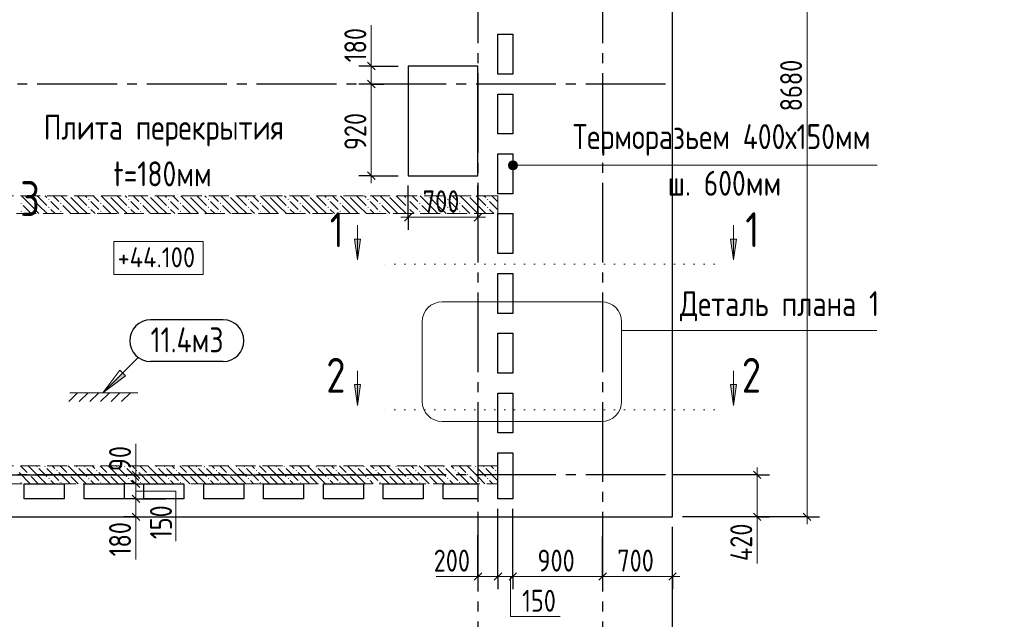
# Model space of a CAD drawing. Header units: millimetres. Extents: x 0 to 34506, y 0 to 42000.
# Tile 10 of 17: x 6454 to 16329, y 30621 to 36635. Entities that reach past the tile are written whole.
import ezdxf

# ---------------------------------------------------------------- set-up
doc = ezdxf.new("R2010")
doc.units = ezdxf.units.MM
for name, pattern in [('______2', [270, 200, -70]), ('______5', [1100, 800, -100, 100, -100]), ('______9', [100, 0, -100])]:
    doc.linetypes.add(name, pattern=pattern)
for name, color, linetype, lineweight in [('Standard', 7, 'Continuous', 25), ('Высотные отметки', 7, 'Continuous', 25), ('ЖБ Перекрытие верхний уровень', 7, 'Continuous', 35), ('ЖБ Стена верхний уровень', 7, 'Continuous', 35), ('Оси', 40, '______5', 18), ('Примечания', 7, 'Continuous', 25), ('Размерная выноска', 7, 'Continuous', 13), ('Узлы символ', 7, 'Continuous', 25)]:
    doc.layers.add(name, color=color, linetype=linetype, lineweight=lineweight)
doc.styles.add('GOST 2.304-81', font='txt')

msp = doc.modelspace()

# ---------------------------------------------------------------- hatches: boundary and pattern name
at = {"layer": 'ЖБ Стена верхний уровень', "linetype": 'Continuous', "lineweight": 18, "transparency": 33554687}
for points in [[(6550.8, 34870), (6547.5, 34866.6), (6544.1, 34870)], [(6950.8, 34870), (6947.5, 34866.6), (6944.1, 34870)], [(7350.8, 34870), (7347.5, 34866.6), (7344.1, 34870)], [(7750.8, 34870), (7747.5, 34866.6), (7744.1, 34870)], [(8150.8, 34870), (8147.5, 34866.6), (8144.1, 34870)], [(8550.8, 34870), (8547.5, 34866.6), (8544.1, 34870)], [(8950.8, 34870), (8947.5, 34866.6), (8944.1, 34870)], [(9350.8, 34870), (9347.5, 34866.6), (9344.1, 34870)], [(9750.8, 34870), (9747.5, 34866.6), (9744.1, 34870)], [(10150.8, 34870), (10147.5, 34866.6), (10144.1, 34870)], [(10550.8, 34870), (10547.5, 34866.6), (10544.1, 34870)], [(10950.8, 34870), (10947.5, 34866.6), (10944.1, 34870)], [(6461, 34793.1), (6467.5, 34799.6), (6474, 34793.1), (6467.5, 34786.6)], [(6741, 34833.1), (6747.5, 34839.6), (6754, 34833.1), (6747.5, 34826.6)], [(6861, 34793.1), (6867.5, 34799.6), (6874, 34793.1), (6867.5, 34786.6)], [(7141, 34833.1), (7147.5, 34839.6), (7154, 34833.1), (7147.5, 34826.6)], [(7261, 34793.1), (7267.5, 34799.6), (7274, 34793.1), (7267.5, 34786.6)], [(7541, 34833.1), (7547.5, 34839.6), (7554, 34833.1), (7547.5, 34826.6)], [(7661, 34793.1), (7667.5, 34799.6), (7674, 34793.1), (7667.5, 34786.6)], [(7941, 34833.1), (7947.5, 34839.6), (7954, 34833.1), (7947.5, 34826.6)], [(8061, 34793.1), (8067.5, 34799.6), (8074, 34793.1), (8067.5, 34786.6)], [(8341, 34833.1), (8347.5, 34839.6), (8354, 34833.1), (8347.5, 34826.6)], [(8461, 34793.1), (8467.5, 34799.6), (8474, 34793.1), (8467.5, 34786.6)], [(8741, 34833.1), (8747.5, 34839.6), (8754, 34833.1), (8747.5, 34826.6)], [(8861, 34793.1), (8867.5, 34799.6), (8874, 34793.1), (8867.5, 34786.6)], [(9141, 34833.1), (9147.5, 34839.6), (9154, 34833.1), (9147.5, 34826.6)], [(9261, 34793.1), (9267.5, 34799.6), (9274, 34793.1), (9267.5, 34786.6)], [(9541, 34833.1), (9547.5, 34839.6), (9554, 34833.1), (9547.5, 34826.6)], [(9661, 34793.1), (9667.5, 34799.6), (9674, 34793.1), (9667.5, 34786.6)], [(9941, 34833.1), (9947.5, 34839.6), (9954, 34833.1), (9947.5, 34826.6)], [(10061, 34793.1), (10067.5, 34799.6), (10074, 34793.1), (10067.5, 34786.6)], [(10341, 34833.1), (10347.5, 34839.6), (10354, 34833.1), (10347.5, 34826.6)], [(10461, 34793.1), (10467.5, 34799.6), (10474, 34793.1), (10467.5, 34786.6)], [(10741, 34833.1), (10747.5, 34839.6), (10754, 34833.1), (10747.5, 34826.6)], [(10861, 34793.1), (10867.5, 34799.6), (10874, 34793.1), (10867.5, 34786.6)], [(11141, 34833.1), (11147.5, 34839.6), (11154, 34833.1), (11147.5, 34826.6)], [(6461, 34713.1), (6467.5, 34719.6), (6474, 34713.1), (6467.5, 34706.6)], [(6741, 34753.1), (6747.5, 34759.6), (6754, 34753.1), (6747.5, 34746.6)], [(6861, 34713.1), (6867.5, 34719.6), (6874, 34713.1), (6867.5, 34706.6)], [(7141, 34753.1), (7147.5, 34759.6), (7154, 34753.1), (7147.5, 34746.6)], [(7261, 34713.1), (7267.5, 34719.6), (7274, 34713.1), (7267.5, 34706.6)], [(7541, 34753.1), (7547.5, 34759.6), (7554, 34753.1), (7547.5, 34746.6)], [(7661, 34713.1), (7667.5, 34719.6), (7674, 34713.1), (7667.5, 34706.6)], [(7941, 34753.1), (7947.5, 34759.6), (7954, 34753.1), (7947.5, 34746.6)], [(8061, 34713.1), (8067.5, 34719.6), (8074, 34713.1), (8067.5, 34706.6)], [(8341, 34753.1), (8347.5, 34759.6), (8354, 34753.1), (8347.5, 34746.6)], [(8461, 34713.1), (8467.5, 34719.6), (8474, 34713.1), (8467.5, 34706.6)], [(8741, 34753.1), (8747.5, 34759.6), (8754, 34753.1), (8747.5, 34746.6)], [(8861, 34713.1), (8867.5, 34719.6), (8874, 34713.1), (8867.5, 34706.6)], [(9141, 34753.1), (9147.5, 34759.6), (9154, 34753.1), (9147.5, 34746.6)], [(9261, 34713.1), (9267.5, 34719.6), (9274, 34713.1), (9267.5, 34706.6)], [(9541, 34753.1), (9547.5, 34759.6), (9554, 34753.1), (9547.5, 34746.6)], [(9661, 34713.1), (9667.5, 34719.6), (9674, 34713.1), (9667.5, 34706.6)], [(9941, 34753.1), (9947.5, 34759.6), (9954, 34753.1), (9947.5, 34746.6)], [(10061, 34713.1), (10067.5, 34719.6), (10074, 34713.1), (10067.5, 34706.6)], [(10341, 34753.1), (10347.5, 34759.6), (10354, 34753.1), (10347.5, 34746.6)], [(10461, 34713.1), (10467.5, 34719.6), (10474, 34713.1), (10467.5, 34706.6)], [(10741, 34753.1), (10747.5, 34759.6), (10754, 34753.1), (10747.5, 34746.6)], [(10861, 34713.1), (10867.5, 34719.6), (10874, 34713.1), (10867.5, 34706.6)], [(11141, 34753.1), (11147.5, 34759.6), (11154, 34753.1), (11147.5, 34746.6)], [(6621, 32153.1), (6627.5, 32159.6), (6634, 32153.1), (6627.5, 32146.6)], [(6701, 32153.1), (6707.5, 32159.6), (6714, 32153.1), (6707.5, 32146.6)], [(6821, 32113.1), (6827.5, 32119.6), (6834, 32113.1), (6827.5, 32106.6)], [(7021, 32153.1), (7027.5, 32159.6), (7034, 32153.1), (7027.5, 32146.6)], [(7101, 32153.1), (7107.5, 32159.6), (7114, 32153.1), (7107.5, 32146.6)], [(7221, 32113.1), (7227.5, 32119.6), (7234, 32113.1), (7227.5, 32106.6)], [(7421, 32153.1), (7427.5, 32159.6), (7434, 32153.1), (7427.5, 32146.6)], [(7501, 32153.1), (7507.5, 32159.6), (7514, 32153.1), (7507.5, 32146.6)], [(7621, 32113.1), (7627.5, 32119.6), (7634, 32113.1), (7627.5, 32106.6)], [(7821, 32153.1), (7827.5, 32159.6), (7834, 32153.1), (7827.5, 32146.6)], [(7901, 32153.1), (7907.5, 32159.6), (7914, 32153.1), (7907.5, 32146.6)], [(8021, 32113.1), (8027.5, 32119.6), (8034, 32113.1), (8027.5, 32106.6)], [(8221, 32153.1), (8227.5, 32159.6), (8234, 32153.1), (8227.5, 32146.6)], [(8301, 32153.1), (8307.5, 32159.6), (8314, 32153.1), (8307.5, 32146.6)], [(8421, 32113.1), (8427.5, 32119.6), (8434, 32113.1), (8427.5, 32106.6)], [(8621, 32153.1), (8627.5, 32159.6), (8634, 32153.1), (8627.5, 32146.6)], [(8701, 32153.1), (8707.5, 32159.6), (8714, 32153.1), (8707.5, 32146.6)], [(8821, 32113.1), (8827.5, 32119.6), (8834, 32113.1), (8827.5, 32106.6)], [(9021, 32153.1), (9027.5, 32159.6), (9034, 32153.1), (9027.5, 32146.6)], [(9101, 32153.1), (9107.5, 32159.6), (9114, 32153.1), (9107.5, 32146.6)], [(9221, 32113.1), (9227.5, 32119.6), (9234, 32113.1), (9227.5, 32106.6)], [(9421, 32153.1), (9427.5, 32159.6), (9434, 32153.1), (9427.5, 32146.6)], [(9501, 32153.1), (9507.5, 32159.6), (9514, 32153.1), (9507.5, 32146.6)], [(9621, 32113.1), (9627.5, 32119.6), (9634, 32113.1), (9627.5, 32106.6)], [(9821, 32153.1), (9827.5, 32159.6), (9834, 32153.1), (9827.5, 32146.6)], [(9901, 32153.1), (9907.5, 32159.6), (9914, 32153.1), (9907.5, 32146.6)], [(10021, 32113.1), (10027.5, 32119.6), (10034, 32113.1), (10027.5, 32106.6)], [(10221, 32153.1), (10227.5, 32159.6), (10234, 32153.1), (10227.5, 32146.6)], [(10301, 32153.1), (10307.5, 32159.6), (10314, 32153.1), (10307.5, 32146.6)], [(10421, 32113.1), (10427.5, 32119.6), (10434, 32113.1), (10427.5, 32106.6)], [(10621, 32153.1), (10627.5, 32159.6), (10634, 32153.1), (10627.5, 32146.6)], [(10701, 32153.1), (10707.5, 32159.6), (10714, 32153.1), (10707.5, 32146.6)], [(10821, 32113.1), (10827.5, 32119.6), (10834, 32113.1), (10827.5, 32106.6)], [(11021, 32153.1), (11027.5, 32159.6), (11034, 32153.1), (11027.5, 32146.6)], [(11101, 32153.1), (11107.5, 32159.6), (11114, 32153.1), (11107.5, 32146.6)], [(11221, 32113.1), (11227.5, 32119.6), (11234, 32113.1), (11227.5, 32106.6)], [(6461, 31993.1), (6467.5, 31999.6), (6474, 31993.1), (6467.5, 31986.6)], [(6541, 32073.1), (6547.5, 32079.6), (6554, 32073.1), (6547.5, 32066.6)], [(6741, 32033.1), (6747.5, 32039.6), (6754, 32033.1), (6747.5, 32026.6)], [(6861, 31993.1), (6867.5, 31999.6), (6874, 31993.1), (6867.5, 31986.6)], [(6941, 32073.1), (6947.5, 32079.6), (6954, 32073.1), (6947.5, 32066.6)], [(7141, 32033.1), (7147.5, 32039.6), (7154, 32033.1), (7147.5, 32026.6)], [(7261, 31993.1), (7267.5, 31999.6), (7274, 31993.1), (7267.5, 31986.6)], [(7341, 32073.1), (7347.5, 32079.6), (7354, 32073.1), (7347.5, 32066.6)], [(7541, 32033.1), (7547.5, 32039.6), (7554, 32033.1), (7547.5, 32026.6)], [(7661, 31993.1), (7667.5, 31999.6), (7674, 31993.1), (7667.5, 31986.6)], [(7741, 32073.1), (7747.5, 32079.6), (7754, 32073.1), (7747.5, 32066.6)], [(7941, 32033.1), (7947.5, 32039.6), (7954, 32033.1), (7947.5, 32026.6)], [(8061, 31993.1), (8067.5, 31999.6), (8074, 31993.1), (8067.5, 31986.6)], [(8141, 32073.1), (8147.5, 32079.6), (8154, 32073.1), (8147.5, 32066.6)], [(8341, 32033.1), (8347.5, 32039.6), (8354, 32033.1), (8347.5, 32026.6)], [(8461, 31993.1), (8467.5, 31999.6), (8474, 31993.1), (8467.5, 31986.6)], [(8541, 32073.1), (8547.5, 32079.6), (8554, 32073.1), (8547.5, 32066.6)], [(8741, 32033.1), (8747.5, 32039.6), (8754, 32033.1), (8747.5, 32026.6)], [(8861, 31993.1), (8867.5, 31999.6), (8874, 31993.1), (8867.5, 31986.6)], [(8941, 32073.1), (8947.5, 32079.6), (8954, 32073.1), (8947.5, 32066.6)], [(9141, 32033.1), (9147.5, 32039.6), (9154, 32033.1), (9147.5, 32026.6)], [(9261, 31993.1), (9267.5, 31999.6), (9274, 31993.1), (9267.5, 31986.6)], [(9341, 32073.1), (9347.5, 32079.6), (9354, 32073.1), (9347.5, 32066.6)], [(9541, 32033.1), (9547.5, 32039.6), (9554, 32033.1), (9547.5, 32026.6)], [(9661, 31993.1), (9667.5, 31999.6), (9674, 31993.1), (9667.5, 31986.6)], [(9741, 32073.1), (9747.5, 32079.6), (9754, 32073.1), (9747.5, 32066.6)], [(9941, 32033.1), (9947.5, 32039.6), (9954, 32033.1), (9947.5, 32026.6)], [(10061, 31993.1), (10067.5, 31999.6), (10074, 31993.1), (10067.5, 31986.6)], [(10141, 32073.1), (10147.5, 32079.6), (10154, 32073.1), (10147.5, 32066.6)], [(10341, 32033.1), (10347.5, 32039.6), (10354, 32033.1), (10347.5, 32026.6)], [(10461, 31993.1), (10467.5, 31999.6), (10474, 31993.1), (10467.5, 31986.6)], [(10541, 32073.1), (10547.5, 32079.6), (10554, 32073.1), (10547.5, 32066.6)], [(10741, 32033.1), (10747.5, 32039.6), (10754, 32033.1), (10747.5, 32026.6)], [(10861, 31993.1), (10867.5, 31999.6), (10874, 31993.1), (10867.5, 31986.6)], [(10941, 32073.1), (10947.5, 32079.6), (10954, 32073.1), (10947.5, 32066.6)], [(11141, 32033.1), (11147.5, 32039.6), (11154, 32033.1), (11147.5, 32026.6)]]:
    msp.add_hatch(color=7, dxfattribs=at).paths.add_polyline_path(points, flags=16)
at = {"layer": 'Примечания', "linetype": 'Continuous', "lineweight": 13, "transparency": 33554687}
for points in [[(11361.8, 35152.3), (11361.8, 35197.3), (11355.5, 35174.8)], [(11378, 35136.2), (11378, 35213.5), (11361.8, 35197.3)], [(11378, 35136.2), (11361.8, 35197.3), (11361.8, 35152.3)], [(11400.5, 35129.9), (11400.5, 35219.9), (11378, 35213.5)], [(11400.5, 35129.9), (11378, 35213.5), (11378, 35136.2)], [(11423, 35136.2), (11423, 35213.5), (11400.5, 35219.9)], [(11423, 35136.2), (11400.5, 35219.9), (11400.5, 35129.9)], [(11439.2, 35152.3), (11439.2, 35197.3), (11423, 35213.5)], [(11439.2, 35152.3), (11423, 35213.5), (11423, 35136.2)], [(11439.2, 35197.3), (11439.2, 35152.3), (11445.5, 35174.8)], [(7486.2, 33092.2), (7288.2, 32894.2), (7514.5, 33063.9)]]:
    msp.add_hatch(color=7, dxfattribs=at).paths.add_polyline_path(points)
at = {"layer": 'Узлы символ', "linetype": 'Continuous', "lineweight": 13, "transparency": 33554687}
for points in [[(9870.8, 34435.3), (9840.8, 34225.3), (9810.8, 34435.3)], [(13643.4, 34435.3), (13613.4, 34225.3), (13583.4, 34435.3)], [(9870.8, 32975.3), (9840.8, 32765.3), (9810.8, 32975.3)], [(13643.4, 32975.3), (13613.4, 32765.3), (13583.4, 32975.3)]]:
    msp.add_hatch(color=7, dxfattribs=at).paths.add_polyline_path(points, flags=16)

# ---------------------------------------------------------------- linework, layer by layer
at = {"layer": 'Standard', "color": 7, "linetype": 'Continuous', "lineweight": 13, "transparency": 33554687}
for p, q in [((9980.5, 36170.7), (9980.5, 36245.7)), ((9980.5, 35990), (9980.5, 35070.7)), ((9980.5, 35070.7), (9980.5, 34995.7)), ((10350.5, 34653.2), (10275.5, 34653.2)), ((10350.5, 34653.2), (11050.5, 34653.2)), ((11050.5, 34653.2), (11125.5, 34653.2)), ((7620.5, 32070), (7620.5, 32145)), ((13850.5, 32070), (13850.5, 32145)), ((7620.5, 31980), (7620.5, 32070)), ((13850.5, 32070), (13850.5, 31650)), ((7620.5, 31830), (7620.5, 31980)), ((7620.5, 31650), (7620.5, 31830)), ((7620.5, 31650), (7620.5, 31575)), ((13850.5, 31650), (13850.5, 31575)), ((14350.5, 31650), (14350.5, 31575)), ((11050.5, 31050), (10975.5, 31050)), ((11250.5, 31050), (11050.5, 31050)), ((11400.5, 31050), (11250.5, 31050)), ((13000.5, 31050), (12300.5, 31050)), ((13000.5, 31050), (13075.5, 31050))]:
    msp.add_line(p, q, dxfattribs=at)
at = {"layer": 'Standard', "color": 251, "linetype": 'Continuous', "lineweight": -3, "true_color": 0x656565, "transparency": 33554687}
for p, q in [((9980.5, 36170.7), (9855.5, 36170.7)), ((9980.5, 36170.7), (10105.5, 36170.7)), ((9980.5, 36170.7), (10250.5, 36170.7)), ((9980.5, 35990), (9855.5, 35990)), ((9980.5, 35990), (10105.5, 35990)), ((9980.5, 35990), (9980.5, 35990)), ((9980.5, 35070.7), (9855.5, 35070.7)), ((9980.5, 35070.7), (10105.5, 35070.7)), ((9980.5, 35070.7), (10250.5, 35070.7)), ((10350.5, 34653.2), (10350.5, 34970.7)), ((10350.5, 34653.2), (10350.5, 34778.2)), ((11050.5, 34653.2), (11050.5, 34778.2)), ((10350.5, 34653.2), (10350.5, 34528.2)), ((11050.5, 34653.2), (11050.5, 34528.2)), ((7620.5, 32070), (7495.5, 32070)), ((7620.5, 32070), (7745.5, 32070)), ((7620.5, 32070), (7620.5, 32070)), ((13850.5, 32070), (13000.5, 32070)), ((13850.5, 32070), (13725.5, 32070)), ((13850.5, 32070), (13975.5, 32070)), ((7620.5, 31980), (7495.5, 31980)), ((7620.5, 31980), (7745.5, 31980)), ((7620.5, 31980), (7920.5, 31980)), ((7620.5, 31830), (7495.5, 31830)), ((7620.5, 31830), (7745.5, 31830)), ((7620.5, 31830), (7920.5, 31830)), ((7620.5, 31650), (7495.5, 31650)), ((7620.5, 31650), (7745.5, 31650)), ((7620.5, 31650), (7620.5, 31650)), ((13850.5, 31650), (13100.5, 31650)), ((14350.5, 31650), (13100.5, 31650)), ((13850.5, 31650), (13725.5, 31650)), ((13850.5, 31650), (13975.5, 31650)), ((14350.5, 31650), (14225.5, 31650)), ((14350.5, 31650), (14475.5, 31650)), ((13000.5, 30250), (13000.5, 31550)), ((11050.5, 31050), (11050.5, 31175)), ((11250.5, 31050), (11250.5, 31175)), ((11400.5, 31050), (11400.5, 31175)), ((12300.5, 31050), (12300.5, 31175)), ((13000.5, 31050), (13000.5, 31175)), ((11050.5, 31050), (11050.5, 30925)), ((11250.5, 31050), (11250.5, 30925)), ((11400.5, 31050), (11400.5, 30925)), ((12300.5, 31050), (12300.5, 30925)), ((13000.5, 31050), (13000.5, 30925))]:
    msp.add_line(p, q, dxfattribs=at)
at = {"layer": 'Standard', "color": 7, "linetype": 'Continuous', "lineweight": 25, "transparency": 33554687}
for p, q in [((9943, 36208.2), (10018, 36133.2)), ((9943, 36027.5), (10018, 35952.5)), ((9943, 35108.2), (10018, 35033.2)), ((10313, 34615.7), (10388, 34690.7)), ((11013, 34615.7), (11088, 34690.7)), ((7658, 32032.5), (7583, 32107.5)), ((13813, 32107.5), (13888, 32032.5)), ((7658, 31942.5), (7583, 32017.5)), ((7658, 31792.5), (7583, 31867.5)), ((7658, 31612.5), (7583, 31687.5)), ((13813, 31687.5), (13888, 31612.5)), ((14388, 31612.5), (14313, 31687.5)), ((11088, 31087.5), (11013, 31012.5)), ((11288, 31087.5), (11213, 31012.5)), ((11438, 31087.5), (11363, 31012.5)), ((12338, 31087.5), (12263, 31012.5)), ((13038, 31087.5), (12963, 31012.5))]:
    msp.add_line(p, q, dxfattribs=at)
at = {"layer": 'Standard', "color": 7, "linetype": 'Continuous', "lineweight": 13, "transparency": 33554687}
for points in [[(14350.5, 31650), (14350.5, 35622.5), (14350.5, 35622.5), (14350.5, 40330)], [(9980.5, 36170.7), (9980.5, 36109.8), (9980.5, 36109.8), (9980.5, 35990)], [(12300.5, 31050), (12244.8, 31050), (12244.8, 31050), (11400.5, 31050)]]:
    msp.add_lwpolyline(points, dxfattribs=at)
at = {"layer": 'Standard', "color": 251, "linetype": 'Continuous', "lineweight": -3, "true_color": 0x656565, "transparency": 33554687}
for points in [[(11050.5, 34653.2), (11050.5, 34893.6), (11050.5, 34893.6), (11050.5, 34970.7)], [(4370.5, 32070), (4512.3, 32070), (4512.3, 32070), (10095.5, 32070)], [(11250.5, 31050), (11250.5, 31067), (11250.5, 31067), (11250.5, 31730)], [(11400.5, 31050), (11400.5, 31067), (11400.5, 31067), (11400.5, 31730)], [(13000.5, 31050), (13000.5, 31437.8), (13000.5, 31437.8), (13000.5, 31550)], [(11050.5, 31050), (11050.5, 31067), (11050.5, 31067), (11050.5, 31464.8)], [(12300.5, 31050), (12300.5, 31067), (12300.5, 31067), (12300.5, 31067), (12300.5, 31067), (12300.5, 31450.4)]]:
    msp.add_lwpolyline(points, dxfattribs=at)
at = {"layer": 'Высотные отметки', "color": 7, "linetype": 'Continuous', "lineweight": 18, "transparency": 33554687}
msp.add_lwpolyline([(7398.6, 34078.8), (8293.8, 34078.8), (8293.8, 34412.1), (7398.6, 34412.1), (7398.6, 34078.8)], dxfattribs=at)
at = {"layer": 'ЖБ Перекрытие верхний уровень', "color": 7, "linetype": 'Continuous', "lineweight": 25, "transparency": 33554687}
for p, q in [((13000.5, 31650), (13000.5, 40330)), ((11250.5, 36490), (11400.5, 36490)), ((11250.5, 36090), (11250.5, 36490)), ((11400.5, 36490), (11400.5, 36090)), ((10350.5, 36170.7), (10350.5, 35070.7)), ((11050.5, 36170.7), (10350.5, 36170.7)), ((11050.5, 35070.7), (11050.5, 36170.7)), ((11400.5, 36090), (11250.5, 36090)), ((11250.5, 35490), (11250.5, 35890)), ((11250.5, 35890), (11400.5, 35890)), ((11400.5, 35890), (11400.5, 35490)), ((11400.5, 35490), (11250.5, 35490)), ((11250.5, 35290), (11400.5, 35290)), ((11250.5, 34890), (11250.5, 35290)), ((11400.5, 35290), (11400.5, 34890)), ((10350.5, 35070.7), (11050.5, 35070.7)), ((11400.5, 34890), (11250.5, 34890)), ((11250.5, 34290), (11250.5, 34690)), ((11250.5, 34690), (11400.5, 34690)), ((11400.5, 34690), (11400.5, 34290)), ((11400.5, 34290), (11250.5, 34290)), ((11250.5, 33690), (11250.5, 34090)), ((11250.5, 34090), (11400.5, 34090)), ((11400.5, 34090), (11400.5, 33690)), ((11400.5, 33690), (11250.5, 33690)), ((11250.5, 33490), (11400.5, 33490)), ((11250.5, 33090), (11250.5, 33490)), ((11400.5, 33490), (11400.5, 33090)), ((11400.5, 33090), (11250.5, 33090)), ((11250.5, 32490), (11250.5, 32890)), ((11250.5, 32890), (11400.5, 32890)), ((11400.5, 32890), (11400.5, 32490)), ((11400.5, 32490), (11250.5, 32490)), ((11250.5, 32290), (11400.5, 32290)), ((11250.5, 31830), (11250.5, 32290)), ((11400.5, 32290), (11400.5, 31830)), ((6500.5, 31830), (6500.5, 31980)), ((6500.5, 31980), (6900.5, 31980)), ((6900.5, 31980), (6900.5, 31830)), ((7100.5, 31830), (7100.5, 31980)), ((7100.5, 31980), (7500.5, 31980)), ((7500.5, 31980), (7500.5, 31830)), ((7700.5, 31830), (7700.5, 31980)), ((7700.5, 31980), (8100.5, 31980)), ((8100.5, 31980), (8100.5, 31830)), ((8300.5, 31830), (8300.5, 31980)), ((8300.5, 31980), (8700.5, 31980)), ((8700.5, 31980), (8700.5, 31830)), ((8900.5, 31830), (8900.5, 31980)), ((8900.5, 31980), (9300.5, 31980)), ((9300.5, 31980), (9300.5, 31830)), ((9500.5, 31830), (9500.5, 31980)), ((9500.5, 31980), (9900.5, 31980)), ((9900.5, 31980), (9900.5, 31830)), ((10100.5, 31830), (10100.5, 31980)), ((10100.5, 31980), (10500.5, 31980)), ((10500.5, 31980), (10500.5, 31830)), ((10700.5, 31830), (10700.5, 31980)), ((10700.5, 31980), (11050.5, 31980)), ((11050.5, 31980), (11050.5, 31830)), ((6900.5, 31830), (6500.5, 31830)), ((7500.5, 31830), (7100.5, 31830)), ((8100.5, 31830), (7700.5, 31830)), ((8700.5, 31830), (8300.5, 31830)), ((9300.5, 31830), (8900.5, 31830)), ((9900.5, 31830), (9500.5, 31830)), ((10500.5, 31830), (10100.5, 31830)), ((11050.5, 31830), (10700.5, 31830)), ((11400.5, 31830), (11250.5, 31830)), ((5140.5, 31650), (11400.5, 31650)), ((11400.5, 31650), (13000.5, 31650))]:
    msp.add_line(p, q, dxfattribs=at)
at = {"layer": 'ЖБ Стена верхний уровень', "color": 251, "linetype": '______2', "lineweight": 13, "true_color": 0x656565, "transparency": 33554687}
for p, q in [((11250.5, 34870), (5650.5, 34870)), ((11250.5, 34690), (11250.5, 34870)), ((6150.5, 34690), (11250.5, 34690)), ((11250.5, 32160), (6150.5, 32160)), ((11250.5, 31980), (11250.5, 32160)), ((5470.5, 31980), (11250.5, 31980))]:
    msp.add_line(p, q, dxfattribs=at)
at = {"layer": 'ЖБ Стена верхний уровень', "color": 9, "linetype": 'Continuous', "lineweight": 18, "true_color": 0xc7c7c7, "transparency": 33554687}
for p, q in [((6567.5, 34773.1), (6470.6, 34870)), ((6647.5, 34853.1), (6630.6, 34870)), ((6710.6, 34870), (6727.5, 34853.1)), ((6790.6, 34870), (6847.5, 34813.1)), ((6967.5, 34773.1), (6870.6, 34870)), ((7047.5, 34853.1), (7030.6, 34870)), ((7110.6, 34870), (7127.5, 34853.1)), ((7190.6, 34870), (7247.5, 34813.1)), ((7367.5, 34773.1), (7270.6, 34870)), ((7447.5, 34853.1), (7430.6, 34870)), ((7510.6, 34870), (7527.5, 34853.1)), ((7590.6, 34870), (7647.5, 34813.1)), ((7767.5, 34773.1), (7670.6, 34870)), ((7847.5, 34853.1), (7830.6, 34870)), ((7910.6, 34870), (7927.5, 34853.1)), ((7990.6, 34870), (8047.5, 34813.1)), ((8167.5, 34773.1), (8070.6, 34870)), ((8247.5, 34853.1), (8230.6, 34870)), ((8310.6, 34870), (8327.5, 34853.1)), ((8390.6, 34870), (8447.5, 34813.1)), ((8567.5, 34773.1), (8470.6, 34870)), ((8647.5, 34853.1), (8630.6, 34870)), ((8710.6, 34870), (8727.5, 34853.1)), ((8790.6, 34870), (8847.5, 34813.1)), ((8967.5, 34773.1), (8870.6, 34870)), ((9047.5, 34853.1), (9030.6, 34870)), ((9110.6, 34870), (9127.5, 34853.1)), ((9190.6, 34870), (9247.5, 34813.1)), ((9367.5, 34773.1), (9270.6, 34870)), ((9447.5, 34853.1), (9430.6, 34870)), ((9510.6, 34870), (9527.5, 34853.1)), ((9590.6, 34870), (9647.5, 34813.1)), ((9767.5, 34773.1), (9670.6, 34870)), ((9847.5, 34853.1), (9830.6, 34870)), ((9910.6, 34870), (9927.5, 34853.1)), ((9990.6, 34870), (10047.5, 34813.1)), ((10167.5, 34773.1), (10070.6, 34870)), ((10247.5, 34853.1), (10230.6, 34870)), ((10310.6, 34870), (10327.5, 34853.1)), ((10390.6, 34870), (10447.5, 34813.1)), ((10567.5, 34773.1), (10470.6, 34870)), ((10647.5, 34853.1), (10630.6, 34870)), ((10710.6, 34870), (10727.5, 34853.1)), ((10790.6, 34870), (10847.5, 34813.1)), ((10967.5, 34773.1), (10870.6, 34870)), ((11047.5, 34853.1), (11030.6, 34870)), ((11110.6, 34870), (11127.5, 34853.1)), ((11190.6, 34870), (11247.5, 34813.1)), ((6487.5, 34773.1), (6567.5, 34693.1)), ((6567.5, 34853.1), (6647.5, 34773.1)), ((6567.5, 34773.1), (6647.5, 34693.1)), ((6647.5, 34853.1), (6727.5, 34773.1)), ((6647.5, 34773.1), (6730.6, 34690)), ((6807.5, 34773.1), (6767.5, 34813.1)), ((6847.5, 34733.1), (6807.5, 34773.1)), ((6887.5, 34773.1), (6967.5, 34693.1)), ((6967.5, 34853.1), (7047.5, 34773.1)), ((6967.5, 34773.1), (7047.5, 34693.1)), ((7047.5, 34853.1), (7127.5, 34773.1)), ((7047.5, 34773.1), (7130.6, 34690)), ((7207.5, 34773.1), (7167.5, 34813.1)), ((7247.5, 34733.1), (7207.5, 34773.1)), ((7287.5, 34773.1), (7367.5, 34693.1)), ((7367.5, 34853.1), (7447.5, 34773.1)), ((7367.5, 34773.1), (7447.5, 34693.1)), ((7447.5, 34853.1), (7527.5, 34773.1)), ((7447.5, 34773.1), (7530.6, 34690)), ((7607.5, 34773.1), (7567.5, 34813.1)), ((7647.5, 34733.1), (7607.5, 34773.1)), ((7687.5, 34773.1), (7767.5, 34693.1)), ((7767.5, 34853.1), (7847.5, 34773.1)), ((7767.5, 34773.1), (7847.5, 34693.1)), ((7847.5, 34853.1), (7927.5, 34773.1)), ((7847.5, 34773.1), (7930.6, 34690)), ((8007.5, 34773.1), (7967.5, 34813.1)), ((8047.5, 34733.1), (8007.5, 34773.1)), ((8087.5, 34773.1), (8167.5, 34693.1)), ((8167.5, 34853.1), (8247.5, 34773.1)), ((8167.5, 34773.1), (8247.5, 34693.1)), ((8247.5, 34853.1), (8327.5, 34773.1)), ((8247.5, 34773.1), (8330.6, 34690)), ((8407.5, 34773.1), (8367.5, 34813.1)), ((8447.5, 34733.1), (8407.5, 34773.1)), ((8487.5, 34773.1), (8567.5, 34693.1)), ((8567.5, 34853.1), (8647.5, 34773.1)), ((8567.5, 34773.1), (8647.5, 34693.1)), ((8647.5, 34853.1), (8727.5, 34773.1)), ((8647.5, 34773.1), (8730.6, 34690)), ((8807.5, 34773.1), (8767.5, 34813.1)), ((8847.5, 34733.1), (8807.5, 34773.1)), ((8887.5, 34773.1), (8967.5, 34693.1)), ((8967.5, 34853.1), (9047.5, 34773.1)), ((8967.5, 34773.1), (9047.5, 34693.1)), ((9047.5, 34853.1), (9127.5, 34773.1)), ((9047.5, 34773.1), (9130.6, 34690)), ((9207.5, 34773.1), (9167.5, 34813.1)), ((9247.5, 34733.1), (9207.5, 34773.1)), ((9287.5, 34773.1), (9367.5, 34693.1)), ((9367.5, 34853.1), (9447.5, 34773.1)), ((9367.5, 34773.1), (9447.5, 34693.1)), ((9447.5, 34853.1), (9527.5, 34773.1)), ((9447.5, 34773.1), (9530.6, 34690)), ((9607.5, 34773.1), (9567.5, 34813.1)), ((9647.5, 34733.1), (9607.5, 34773.1)), ((9687.5, 34773.1), (9767.5, 34693.1)), ((9767.5, 34853.1), (9847.5, 34773.1)), ((9767.5, 34773.1), (9847.5, 34693.1)), ((9847.5, 34853.1), (9927.5, 34773.1)), ((9847.5, 34773.1), (9930.6, 34690)), ((10007.5, 34773.1), (9967.5, 34813.1)), ((10047.5, 34733.1), (10007.5, 34773.1)), ((10087.5, 34773.1), (10167.5, 34693.1)), ((10167.5, 34853.1), (10247.5, 34773.1)), ((10167.5, 34773.1), (10247.5, 34693.1)), ((10247.5, 34853.1), (10327.5, 34773.1)), ((10247.5, 34773.1), (10330.6, 34690)), ((10407.5, 34773.1), (10367.5, 34813.1)), ((10447.5, 34733.1), (10407.5, 34773.1)), ((10487.5, 34773.1), (10567.5, 34693.1)), ((10567.5, 34853.1), (10647.5, 34773.1)), ((10567.5, 34773.1), (10647.5, 34693.1)), ((10647.5, 34853.1), (10727.5, 34773.1)), ((10647.5, 34773.1), (10730.6, 34690)), ((10807.5, 34773.1), (10767.5, 34813.1)), ((10847.5, 34733.1), (10807.5, 34773.1)), ((10887.5, 34773.1), (10967.5, 34693.1)), ((10967.5, 34853.1), (11047.5, 34773.1)), ((10967.5, 34773.1), (11047.5, 34693.1)), ((11047.5, 34853.1), (11127.5, 34773.1)), ((11047.5, 34773.1), (11130.6, 34690)), ((11207.5, 34773.1), (11167.5, 34813.1)), ((11247.5, 34733.1), (11207.5, 34773.1)), ((6487.5, 34693.1), (6490.6, 34690)), ((6767.5, 34733.1), (6810.6, 34690)), ((6887.5, 34693.1), (6890.6, 34690)), ((7167.5, 34733.1), (7210.6, 34690)), ((7287.5, 34693.1), (7290.6, 34690)), ((7567.5, 34733.1), (7610.6, 34690)), ((7687.5, 34693.1), (7690.6, 34690)), ((7967.5, 34733.1), (8010.6, 34690)), ((8087.5, 34693.1), (8090.6, 34690)), ((8367.5, 34733.1), (8410.6, 34690)), ((8487.5, 34693.1), (8490.6, 34690)), ((8767.5, 34733.1), (8810.6, 34690)), ((8887.5, 34693.1), (8890.6, 34690)), ((9167.5, 34733.1), (9210.6, 34690)), ((9287.5, 34693.1), (9290.6, 34690)), ((9567.5, 34733.1), (9610.6, 34690)), ((9687.5, 34693.1), (9690.6, 34690)), ((9967.5, 34733.1), (10010.6, 34690)), ((10087.5, 34693.1), (10090.6, 34690)), ((10367.5, 34733.1), (10410.6, 34690)), ((10487.5, 34693.1), (10490.6, 34690)), ((10767.5, 34733.1), (10810.6, 34690)), ((10887.5, 34693.1), (10890.6, 34690)), ((11167.5, 34733.1), (11210.6, 34690)), ((6460.6, 32160), (6527.5, 32093.1)), ((6647.5, 32053.1), (6540.6, 32160)), ((6647.5, 32133.1), (6727.5, 32053.1)), ((6727.5, 32133.1), (6847.5, 32013.1)), ((6780.6, 32160), (6807.5, 32133.1)), ((6860.6, 32160), (6927.5, 32093.1)), ((7047.5, 32053.1), (6940.6, 32160)), ((7047.5, 32133.1), (7127.5, 32053.1)), ((7127.5, 32133.1), (7247.5, 32013.1)), ((7180.6, 32160), (7207.5, 32133.1)), ((7260.6, 32160), (7327.5, 32093.1)), ((7447.5, 32053.1), (7340.6, 32160)), ((7447.5, 32133.1), (7527.5, 32053.1)), ((7527.5, 32133.1), (7647.5, 32013.1)), ((7580.6, 32160), (7607.5, 32133.1)), ((7660.6, 32160), (7727.5, 32093.1)), ((7847.5, 32053.1), (7740.6, 32160)), ((7847.5, 32133.1), (7927.5, 32053.1)), ((7927.5, 32133.1), (8047.5, 32013.1)), ((7980.6, 32160), (8007.5, 32133.1)), ((8060.6, 32160), (8127.5, 32093.1)), ((8247.5, 32053.1), (8140.6, 32160)), ((8247.5, 32133.1), (8327.5, 32053.1)), ((8327.5, 32133.1), (8447.5, 32013.1)), ((8380.6, 32160), (8407.5, 32133.1)), ((8460.6, 32160), (8527.5, 32093.1)), ((8647.5, 32053.1), (8540.6, 32160)), ((8647.5, 32133.1), (8727.5, 32053.1)), ((8727.5, 32133.1), (8847.5, 32013.1)), ((8780.6, 32160), (8807.5, 32133.1)), ((8860.6, 32160), (8927.5, 32093.1)), ((9047.5, 32053.1), (8940.6, 32160)), ((9047.5, 32133.1), (9127.5, 32053.1)), ((9127.5, 32133.1), (9247.5, 32013.1)), ((9180.6, 32160), (9207.5, 32133.1)), ((9260.6, 32160), (9327.5, 32093.1)), ((9447.5, 32053.1), (9340.6, 32160)), ((9447.5, 32133.1), (9527.5, 32053.1)), ((9527.5, 32133.1), (9647.5, 32013.1)), ((9580.6, 32160), (9607.5, 32133.1)), ((9660.6, 32160), (9727.5, 32093.1)), ((9847.5, 32053.1), (9740.6, 32160)), ((9847.5, 32133.1), (9927.5, 32053.1)), ((9927.5, 32133.1), (10047.5, 32013.1)), ((9980.6, 32160), (10007.5, 32133.1)), ((10060.6, 32160), (10127.5, 32093.1)), ((10247.5, 32053.1), (10140.6, 32160)), ((10247.5, 32133.1), (10327.5, 32053.1)), ((10327.5, 32133.1), (10447.5, 32013.1)), ((10380.6, 32160), (10407.5, 32133.1)), ((10460.6, 32160), (10527.5, 32093.1)), ((10647.5, 32053.1), (10540.6, 32160)), ((10647.5, 32133.1), (10727.5, 32053.1)), ((10727.5, 32133.1), (10847.5, 32013.1)), ((10780.6, 32160), (10807.5, 32133.1)), ((10860.6, 32160), (10927.5, 32093.1)), ((11047.5, 32053.1), (10940.6, 32160)), ((11047.5, 32133.1), (11127.5, 32053.1)), ((11127.5, 32133.1), (11247.5, 32013.1)), ((11180.6, 32160), (11207.5, 32133.1)), ((6560.6, 31980), (6447.5, 32093.1)), ((6567.5, 32053.1), (6640.6, 31980)), ((6647.5, 32053.1), (6720.6, 31980)), ((6800.6, 31980), (6767.5, 32013.1)), ((6960.6, 31980), (6847.5, 32093.1)), ((6967.5, 32053.1), (7040.6, 31980)), ((7047.5, 32053.1), (7120.6, 31980)), ((7200.6, 31980), (7167.5, 32013.1)), ((7360.6, 31980), (7247.5, 32093.1)), ((7367.5, 32053.1), (7440.6, 31980)), ((7447.5, 32053.1), (7520.6, 31980)), ((7600.6, 31980), (7567.5, 32013.1)), ((7760.6, 31980), (7647.5, 32093.1)), ((7767.5, 32053.1), (7840.6, 31980)), ((7847.5, 32053.1), (7920.6, 31980)), ((8000.6, 31980), (7967.5, 32013.1)), ((8160.6, 31980), (8047.5, 32093.1)), ((8167.5, 32053.1), (8240.6, 31980)), ((8247.5, 32053.1), (8320.6, 31980)), ((8400.6, 31980), (8367.5, 32013.1)), ((8560.6, 31980), (8447.5, 32093.1)), ((8567.5, 32053.1), (8640.6, 31980)), ((8647.5, 32053.1), (8720.6, 31980)), ((8800.6, 31980), (8767.5, 32013.1)), ((8960.6, 31980), (8847.5, 32093.1)), ((8967.5, 32053.1), (9040.6, 31980)), ((9047.5, 32053.1), (9120.6, 31980)), ((9200.6, 31980), (9167.5, 32013.1)), ((9360.6, 31980), (9247.5, 32093.1)), ((9367.5, 32053.1), (9440.6, 31980)), ((9447.5, 32053.1), (9520.6, 31980)), ((9600.6, 31980), (9567.5, 32013.1)), ((9760.6, 31980), (9647.5, 32093.1)), ((9767.5, 32053.1), (9840.6, 31980)), ((9847.5, 32053.1), (9920.6, 31980)), ((10000.6, 31980), (9967.5, 32013.1)), ((10160.6, 31980), (10047.5, 32093.1)), ((10167.5, 32053.1), (10240.6, 31980)), ((10247.5, 32053.1), (10320.6, 31980)), ((10400.6, 31980), (10367.5, 32013.1)), ((10560.6, 31980), (10447.5, 32093.1)), ((10567.5, 32053.1), (10640.6, 31980)), ((10647.5, 32053.1), (10720.6, 31980)), ((10800.6, 31980), (10767.5, 32013.1)), ((10960.6, 31980), (10847.5, 32093.1)), ((10967.5, 32053.1), (11040.6, 31980)), ((11047.5, 32053.1), (11120.6, 31980)), ((11200.6, 31980), (11167.5, 32013.1)), ((11250.5, 32090.1), (11247.5, 32093.1))]:
    msp.add_line(p, q, dxfattribs=at)
at = {"layer": 'Оси', "color": 8, "linetype": '______5', "lineweight": -3, "transparency": 33554687}
for p, q in [((11050.5, 40500), (11050.5, 7060)), ((12300.5, 40500), (12300.5, 7060)), ((12930.5, 35990), (3100, 35990)), ((12930.5, 32070), (3100, 32070))]:
    msp.add_line(p, q, dxfattribs=at)
at = {"layer": 'Примечания', "color": 7, "linetype": 'Continuous', "lineweight": 13, "transparency": 33554687}
for p, q in [((11355.5, 35174.8), (11355.5, 35174.8)), ((11400.5, 35219.9), (11400.5, 35219.9)), ((15052.2, 35174.8), (11400.5, 35174.8)), ((11445.5, 35174.8), (11445.5, 35174.8)), ((11400.5, 35129.9), (11400.5, 35129.9)), ((12290.5, 33805.6), (10690.5, 33805.6)), ((10490.5, 33605.6), (10490.5, 32805.6)), ((12490.5, 32805.6), (12490.5, 33605.6)), ((12490.5, 33519.1), (15050.5, 33519.1)), ((7641.9, 33247.9), (7288.2, 32894.2)), ((7457.9, 33120.5), (7288.2, 32894.2)), ((7514.5, 33063.9), (7457.9, 33120.5)), ((7486.2, 33092.2), (7500.4, 33106.3)), ((7288.2, 32894.2), (7514.5, 33063.9)), ((7034.8, 32894.2), (6945.8, 32805.2)), ((6957.1, 32894.2), (7640.5, 32894.2)), ((7140.9, 32894.2), (7052, 32805.2)), ((7247.1, 32894.2), (7158.2, 32805.2)), ((7353.2, 32894.2), (7264.3, 32805.2)), ((7288.2, 32894.2), (7288.2, 32894.2)), ((7288.2, 32894.2), (7288.2, 32894.2)), ((7288.2, 32894.2), (7288.2, 32894.2)), ((7459.4, 32894.2), (7370.5, 32805.2)), ((7565.5, 32894.2), (7476.6, 32805.2)), ((10690.5, 32605.6), (12290.5, 32605.6))]:
    msp.add_line(p, q, dxfattribs=at)
at = {"layer": 'Примечания', "color": 7, "linetype": 'Continuous', "lineweight": 25, "transparency": 33554687}
for p, q in [((8494.9, 33624.3), (7766.5, 33624.3)), ((8494.9, 33207.6), (7766.5, 33207.6))]:
    msp.add_line(p, q, dxfattribs=at)
at = {"layer": 'Примечания', "color": 7, "linetype": 'Continuous', "lineweight": 13, "transparency": 33554687}
msp.add_circle((11400.5, 35174.8), 45, dxfattribs=at)
for centre, start, end in [((10690.5, 33605.6), 90, 180), ((12290.5, 33605.6), 0, 90), ((10690.5, 32805.6), 180, 270), ((12290.5, 32805.6), 270, 0)]:
    msp.add_arc(centre, 200, start, end, dxfattribs=at)
at = {"layer": 'Примечания', "color": 7, "linetype": 'Continuous', "lineweight": 25, "transparency": 33554687}
for centre, start, end in [((7766.5, 33415.9), 90, 270), ((8494.9, 33415.9), 270, 90)]:
    msp.add_arc(centre, 208.3, start, end, dxfattribs=at)
at = {"layer": 'Размерная выноска', "color": 7, "linetype": 'Continuous', "lineweight": 13, "transparency": 33554687}
for p, q in [((9980.5, 36170.7), (9980.5, 36580.7)), ((7620.5, 32070), (7620.5, 32380)), ((7620.5, 31650), (7620.5, 31220)), ((13850.5, 31650), (13850.5, 31180)), ((11050.5, 31050), (10630.5, 31050))]:
    msp.add_line(p, q, dxfattribs=at)
for points in [[(7620.5, 31905), (8020.5, 31905), (8020.5, 31405)], [(11375.5, 31050), (11375.5, 30650), (11875.5, 30650)]]:
    msp.add_lwpolyline(points, dxfattribs=at)
at = {"layer": 'Узлы символ', "color": 7, "linetype": 'Continuous', "lineweight": 13, "transparency": 33554687}
for p, q in [((9840.8, 34225.3), (9840.8, 34572.8)), ((13613.4, 34225.3), (13613.4, 34572.8)), ((9840.8, 34225.3), (9810.8, 34435.3)), ((9810.8, 34435.3), (9870.8, 34435.3)), ((9840.8, 34435.3), (9840.8, 34450.3)), ((9870.8, 34435.3), (9840.8, 34225.3)), ((13613.4, 34225.3), (13583.4, 34435.3)), ((13583.4, 34435.3), (13643.4, 34435.3)), ((13613.4, 34435.3), (13613.4, 34450.3)), ((13643.4, 34435.3), (13613.4, 34225.3)), ((9840.8, 34225.3), (9840.8, 34225.3)), ((9840.8, 34225.3), (9840.8, 34225.3)), ((9840.8, 34225.3), (9840.8, 34225.3)), ((13613.4, 34225.3), (13613.4, 34225.3)), ((13613.4, 34225.3), (13613.4, 34225.3)), ((13613.4, 34225.3), (13613.4, 34225.3)), ((9840.8, 32765.3), (9840.8, 33112.8)), ((13613.4, 32765.3), (13613.4, 33112.8)), ((9840.8, 32975.3), (9840.8, 32990.3)), ((13613.4, 32975.3), (13613.4, 32990.3)), ((9840.8, 32765.3), (9810.8, 32975.3)), ((9810.8, 32975.3), (9870.8, 32975.3)), ((9870.8, 32975.3), (9840.8, 32765.3)), ((13613.4, 32765.3), (13583.4, 32975.3)), ((13583.4, 32975.3), (13643.4, 32975.3)), ((13643.4, 32975.3), (13613.4, 32765.3)), ((9840.8, 32765.3), (9840.8, 32765.3)), ((9840.8, 32765.3), (9840.8, 32765.3)), ((9840.8, 32765.3), (9840.8, 32765.3)), ((13613.4, 32765.3), (13613.4, 32765.3)), ((13613.4, 32765.3), (13613.4, 32765.3)), ((13613.4, 32765.3), (13613.4, 32765.3))]:
    msp.add_line(p, q, dxfattribs=at)
at = {"layer": 'Узлы символ', "color": 7, "linetype": '______9', "lineweight": 13, "transparency": 33554687}
for p, q in [((13420.1, 34183.5), (10063.8, 34183.5)), ((13420.1, 32723.5), (10063.8, 32723.5))]:
    msp.add_line(p, q, dxfattribs=at)

# ---------------------------------------------------------------- texts
at = {"layer": 'Standard', "color": 7, "linetype": 'Continuous', "lineweight": 25, "transparency": 33554687, "char_height": 220, "attachment_point": 7, "rotation": 90, "style": 'GOST 2.304-81'}
for s, insert, width in [('180', (9930.5, 36208.2), 485.073), ('8680', (14300.5, 35716.3), 672.622), ('920', (9930.5, 35327), 531.96), ('90', (7570.5, 32107.5), 391.311), ('150', (7980.6, 31425.3), 469.509), ('180', (7570.5, 31252.8), 485.079), ('420', (13800.5, 31205.9), 531.973)]:
    msp.add_mtext(s, dxfattribs=dict(at, insert=insert, width=width))
at = {"layer": 'Standard', "color": 7, "linetype": 'Continuous', "lineweight": 25, "transparency": 33554687, "char_height": 220, "attachment_point": 7, "style": 'GOST 2.304-81'}
for s, insert, width in [('700', (10497.2, 34703.2), 531.96), ('420', (6008, 31100), 531.96), ('200', (10606.4, 31100), 531.967), ('900', (11647.2, 31100), 531.967), ('700', (12447.2, 31100), 531.967), ('150', (11492.6, 30697.3), 469.509)]:
    msp.add_mtext(s, dxfattribs=dict(at, insert=insert, width=width))
at = {"layer": 'Высотные отметки', "color": 7, "linetype": 'Continuous', "lineweight": 18, "transparency": 33554687, "insert": (7435.6, 34152.1), "char_height": 200, "width": 931.936, "attachment_point": 7, "style": 'GOST 2.304-81'}
msp.add_mtext('\\W1.11;+44.100', dxfattribs=at)
at = {"layer": 'Примечания', "color": 251, "linetype": 'Continuous', "lineweight": 25, "true_color": 0x656565, "transparency": 33554687, "char_height": 250, "attachment_point": 7, "style": 'GOST 2.304-81'}
for s, insert, width in [('Плита\\~перекрытия', (6694.6, 35364.1), 2505.585), ('t=180мм', (7394.6, 34964.1), 1101.709)]:
    msp.add_mtext(s, dxfattribs=dict(at, insert=insert, width=width))
at = {"layer": 'Примечания', "color": 7, "linetype": 'Continuous', "lineweight": 25, "transparency": 33554687, "char_height": 250, "attachment_point": 7, "style": 'GOST 2.304-81'}
for s, insert, width in [('Терморазьем\\~400х150мм', (12002.2, 35269.8), 3189.087), ('ш.\\~600мм', (12952.2, 34869.8), 1279.437), ('Деталь\\~плана\\~1', (13075.5, 33610.7), 2096.863), ('11.4м3', (7766.5, 33299.3), 853.21)]:
    msp.add_mtext(s, dxfattribs=dict(at, insert=insert, width=width))
at = {"layer": 'Узлы символ', "color": 7, "linetype": 'Continuous', "lineweight": 35, "transparency": 33554687, "char_height": 350, "attachment_point": 7, "style": 'GOST 2.304-81'}
for s, insert, width in [('3', (6458.8, 34665.7), 373.993), ('1', (9563.9, 34353.6), 324.176), ('1', (13731.4, 34353.6), 324.176), ('2', (9528.9, 32893.7), 398.779), ('2', (13696.4, 32893.7), 398.773)]:
    msp.add_mtext(s, dxfattribs=dict(at, insert=insert, width=width))

doc.saveas('drawing.dxf')
